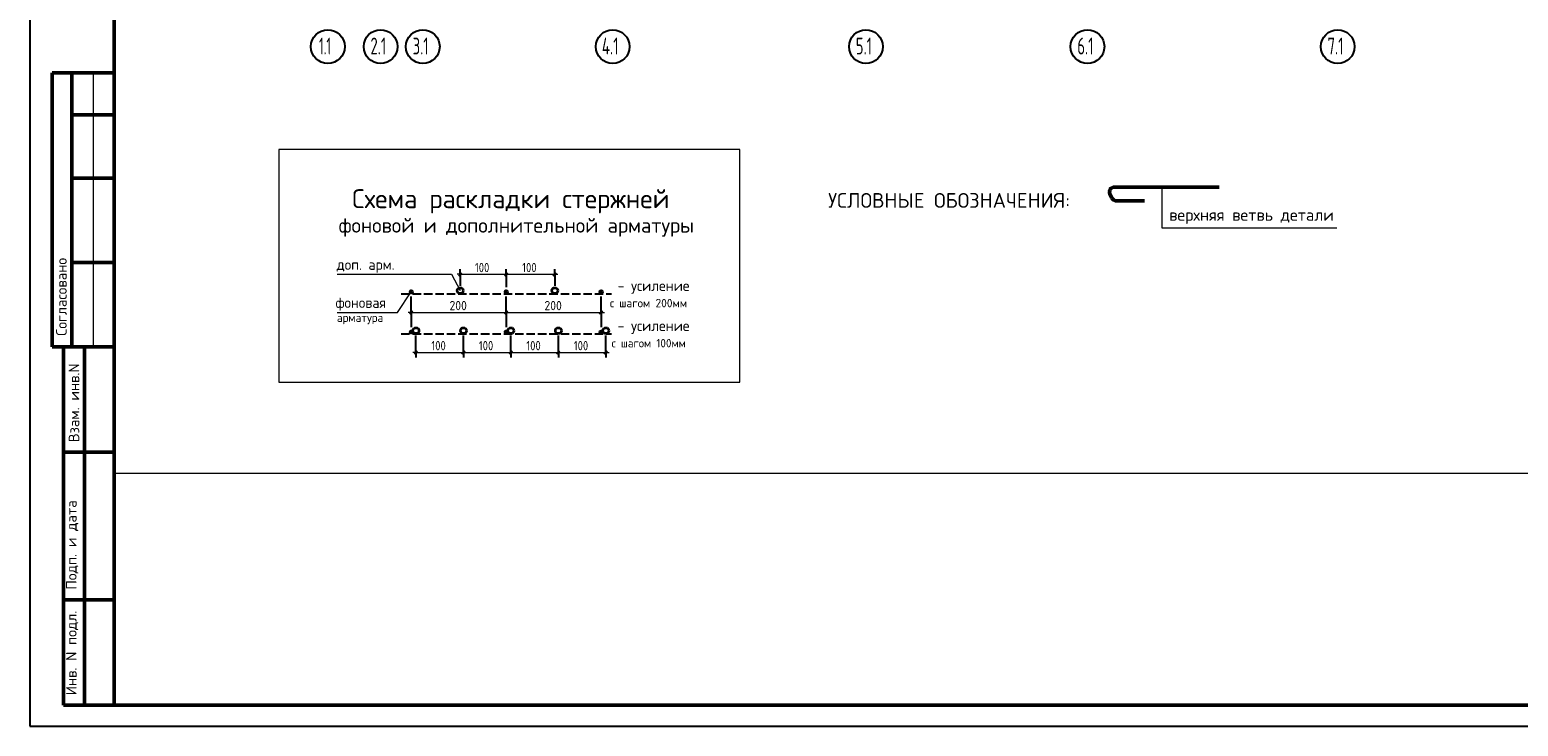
# Model space of a CAD drawing. Header units: millimetres. Extents: x 0 to 59400, y 0 to 42000.
# Tile 1 of 28: x 0 to 35270, y 0 to 16519. Entities that reach past the tile are written whole.
import ezdxf

# ---------------------------------------------------------------- set-up
doc = ezdxf.new("R2010")
doc.units = ezdxf.units.MM
doc.linetypes.add('______2', pattern=[270, 200, -70])
doc.linetypes.add('______5', pattern=[1100, 800, -100, 100, -100])
for name, color, linetype, lineweight in [('Standard', 7, 'Continuous', 25), ('ЖБ Перекрытие верхний уровень', 8, 'Continuous', 50), ('Размерная линия_ общее', 7, 'Continuous', 13)]:
    doc.layers.add(name, color=color, linetype=linetype, lineweight=lineweight)
doc.layers.add('Оси', color=7, linetype='______5', lineweight=13, true_color=0x656565)
doc.styles.add('ISOCPEUR', font='txt')

msp = doc.modelspace()

# ---------------------------------------------------------------- linework, layer by layer
at = {"layer": 'Standard', "color": 7, "linetype": 'Continuous', "lineweight": 25, "transparency": 33554687}
msp.add_line((2000, 41500), (2000, 1058), dxfattribs=at)
at = {"layer": 'Standard', "color": 7, "linetype": 'Continuous', "lineweight": 50, "transparency": 33554687}
for p, q in [((6, 15500), (0, 15500)), ((2000, 15500), (527, 15500)), ((527, 15500), (527, 9000)), ((527, 15500), (527, 9000)), ((1000, 15500), (1000, 9000)), ((2000, 14500), (1000, 14500)), ((2000, 13000), (1000, 13000)), ((28186, 12787), (25697, 12787)), ((25596, 12628), (25642, 12528)), ((25750, 12459), (26418, 12459)), ((2000, 11000), (1000, 11000)), ((0, 9000), (6, 9000)), ((527, 9000), (2000, 9000)), ((800, 500), (800, 9000)), ((800, 500), (800, 9000)), ((1300, 500), (1300, 9000)), ((800, 6500), (2000, 6500)), ((800, 3000), (2000, 3000)), ((2000, 500), (800, 500))]:
    msp.add_line(p, q, dxfattribs=at)
at = {"layer": 'Standard', "color": 7, "linetype": 'Continuous', "lineweight": 13, "transparency": 33554687}
msp.add_line((1500, 15500), (1500, 9000), dxfattribs=at)
at = {"layer": 'Standard', "color": 8, "linetype": '______2', "lineweight": -3, "true_color": 0x737373, "transparency": 33554687}
for p, q in [((8801, 10257), (13781, 10257)), ((8801, 9307), (13781, 9307))]:
    msp.add_line(p, q, dxfattribs=at)
at = {"layer": 'Standard', "color": 253, "linetype": 'Continuous', "lineweight": -3, "true_color": 0xa0a0a0, "transparency": 33554687}
for p, q in [((9041, 9817), (9041, 9467)), ((11291, 9817), (11291, 9467)), ((13541, 9817), (13541, 9467))]:
    msp.add_line(p, q, dxfattribs=at)
at = {"layer": 'Standard', "color": 7, "linetype": 'Continuous', "lineweight": 25, "transparency": 33554687}
msp.add_lwpolyline([(0, 0), (59400, 0), (59400, 42000), (0, 42000), (0, 0)], close=True, dxfattribs=at)
at = {"layer": 'Standard', "color": 7, "linetype": 'Continuous', "lineweight": 50, "transparency": 33554687}
msp.add_lwpolyline([(2000, 41500), (58900, 41500), (58900, 500), (2000, 500), (2000, 41500)], close=True, dxfattribs=at)
at = {"layer": 'Standard', "color": 7, "linetype": 'Continuous', "lineweight": 13, "transparency": 33554687}
for points in [[(58900, 41500), (2000, 41500), (2000, 6000), (58900, 6000), (58900, 41500)], [(16827, 13676), (5901, 13676), (5901, 8161), (16827, 8161), (16827, 13676)], [(30970, 11815), (26837, 11815), (26837, 12787)], [(7281, 10719), (9994, 10719), (10201, 10332)], [(7281, 9817), (8716, 9817), (9041, 10302)]]:
    msp.add_lwpolyline(points, dxfattribs=at)
at = {"layer": 'Standard', "color": 7, "linetype": 'Continuous', "lineweight": 50, "transparency": 33554687}
for centre, radius, start, end in [((25697, 12675), 112, 90, 204.7646), ((25750, 12578), 119, 204.7646, 270)]:
    msp.add_arc(centre, radius, start, end, dxfattribs=at)
at = {"layer": 'ЖБ Перекрытие верхний уровень', "color": 7, "linetype": 'Continuous', "lineweight": 35, "transparency": 33554687}
for centre, radius in [((9041, 10302), 30), ((10201, 10332), 70), ((11291, 10302), 30), ((12441, 10332), 70), ((13541, 10302), 30), ((9041, 9352), 30), ((9151, 9382), 70), ((10276, 9382), 70), ((11291, 9352), 30), ((11401, 9382), 70), ((12526, 9382), 70), ((13541, 9352), 30), ((13651, 9382), 70)]:
    msp.add_circle(centre, radius, dxfattribs=at)
at = {"layer": 'Оси', "color": 7, "linetype": 'Continuous', "lineweight": 25, "transparency": 33554687}
for centre in [(7063, 16119), (8313, 16119), (9313, 16119), (13813, 16119), (19813, 16119), (25063, 16119), (30993, 16119)]:
    msp.add_circle(centre, 400, dxfattribs=at)
at = {"layer": 'Размерная линия_ общее', "color": 7, "linetype": 'Continuous', "lineweight": 13, "transparency": 33554687}
for p, q in [((10201, 10719), (10126, 10719)), ((10201, 10719), (11291, 10719)), ((11291, 10719), (12441, 10719)), ((12441, 10719), (12516, 10719)), ((9041, 9817), (8966, 9817)), ((9041, 9817), (11291, 9817)), ((11291, 9817), (13541, 9817)), ((13541, 9817), (13616, 9817)), ((9151, 8867), (9076, 8867)), ((9151, 8867), (10276, 8867)), ((10276, 8867), (11401, 8867)), ((11401, 8867), (12526, 8867)), ((12526, 8867), (13651, 8867)), ((13651, 8867), (13726, 8867))]:
    msp.add_line(p, q, dxfattribs=at)
at = {"layer": 'Размерная линия_ общее', "color": 7, "linetype": 'Continuous', "lineweight": 25, "transparency": 33554687}
for p, q in [((10164, 10681), (10239, 10756)), ((11254, 10681), (11329, 10756)), ((12404, 10681), (12479, 10756)), ((9004, 9779), (9079, 9854)), ((11254, 9779), (11329, 9854)), ((13504, 9779), (13579, 9854)), ((9114, 8829), (9189, 8904)), ((10239, 8829), (10314, 8904)), ((11364, 8829), (11439, 8904)), ((12489, 8829), (12564, 8904)), ((13614, 8829), (13689, 8904))]:
    msp.add_line(p, q, dxfattribs=at)
at = {"layer": 'Размерная линия_ общее', "color": 253, "linetype": 'Continuous', "lineweight": -3, "true_color": 0xa0a0a0, "transparency": 33554687}
for p, q in [((10201, 10719), (10201, 10844)), ((10201, 10719), (10201, 10594)), ((10201, 10719), (10201, 10444)), ((11291, 10719), (11291, 10844)), ((11291, 10719), (11291, 10594)), ((11291, 10719), (11291, 10414)), ((12441, 10719), (12441, 10844)), ((12441, 10719), (12441, 10594)), ((12441, 10719), (12441, 10444)), ((9041, 9817), (9041, 10189)), ((9041, 9817), (9041, 9942)), ((11291, 9817), (11291, 9942)), ((13541, 9817), (13541, 10189)), ((13541, 9817), (13541, 9942)), ((9041, 9817), (9041, 9692)), ((11291, 9817), (11291, 9692)), ((13541, 9817), (13541, 9692)), ((9151, 8867), (9151, 9269)), ((13651, 8867), (13651, 9269)), ((9151, 8867), (9151, 8992)), ((9151, 8867), (9151, 8742)), ((10276, 8867), (10276, 8992)), ((10276, 8867), (10276, 8742)), ((11401, 8867), (11401, 8992)), ((11401, 8867), (11401, 8742)), ((12526, 8867), (12526, 8992)), ((12526, 8867), (12526, 8742)), ((13651, 8867), (13651, 8992)), ((13651, 8867), (13651, 8742))]:
    msp.add_line(p, q, dxfattribs=at)
for points in [[(11291, 9817), (11291, 9834), (11291, 9834), (11291, 10189)], [(10276, 8867), (10276, 8884), (10276, 8884), (10276, 8884), (10276, 8884), (10276, 8884), (10276, 8884), (10276, 9269)], [(11401, 8867), (11401, 8884), (11401, 8884), (11401, 8884), (11401, 8884), (11401, 9269)], [(12526, 8867), (12526, 8884), (12526, 8884), (12526, 9269)]]:
    msp.add_lwpolyline(points, dxfattribs=at)

# ---------------------------------------------------------------- texts
at = {"layer": 'Standard', "color": 7, "linetype": 'Continuous', "lineweight": 50, "transparency": 33554687, "attachment_point": 7, "style": 'ISOCPEUR'}
for s, insert, char_height, width in [('\\W0.99;Схема раскладки стержней', (7638, 12165), 450, 7958.28), ('\\W0.99;фоновой и дополнительной арматуры', (7320, 11611), 350, 8498.44)]:
    msp.add_mtext(s, dxfattribs=dict(at, insert=insert, char_height=char_height, width=width))
at = {"layer": 'Standard', "color": 7, "linetype": 'Continuous', "lineweight": 25, "transparency": 33554687, "attachment_point": 7, "style": 'ISOCPEUR'}
for s, insert, char_height, width in [('\\A1;{\\fISOCPEUR|i0|b0;\\H350.000000;\\W1.000000;\\C7;УСЛОВНЫЕ ОБОЗНАЧЕНИЯ:}\\P', (18918, 12295), 350, 5755.33), ('\\A1;{\\fISOCPEUR|i0|b0;\\H279.999995;\\W1.000000;\\C7;верхняя ветвь детали}\\P', (26998, 11913), 280, 4142.07), ('\\W0.96;доп. арм.', (7271, 10756), 250, 1519.73), ('\\W0.97;- усиление', (13929, 10256), 250, 1820.34), ('\\W0.96;фоновая', (7246, 9855), 250, 1419.46), ('\\W0.98;с шагом 200мм', (13746, 9936), 200, 1977.1), ('\\W0.97;арматура', (7277, 9535), 200, 1336.15), ('\\W0.96;с шагом 100мм', (13787, 8986), 200, 1935.12), ('\\W0.97;- усиление', (13929, 9306), 250, 1820.34)]:
    msp.add_mtext(s, dxfattribs=dict(at, insert=insert, char_height=char_height, width=width))
at = {"layer": 'Standard', "color": 7, "linetype": 'Continuous', "lineweight": 50, "transparency": 33554687, "char_height": 250, "attachment_point": 7, "rotation": 90, "style": 'ISOCPEUR'}
for s, insert, width in [('\\A1;{\\fISOCPEUR|i0|b0;\\H250.000000;\\W1.000000;\\C7;Согласовано}\\P', (875, 9261), 2071.88), ('\\A1;{\\fISOCPEUR|i0|b0;\\H250.000000;\\W1.000000;\\C7;Взам. инв.N}\\P', (1173, 6736), 1909.1), ('\\A1;{\\fISOCPEUR|i0|b0;\\H250.000000;\\W1.000000;\\C7;Подп. и дата}\\P', (1149, 3242), 2197.06), ('\\A1;{\\fISOCPEUR|i0|b0;\\H250.000000;\\W1.000000;\\C7;Инв. N подл.}\\P', (1149, 734), 2021.79)]:
    msp.add_mtext(s, dxfattribs=dict(at, insert=insert, width=width))
at = {"layer": 'Оси', "color": 7, "linetype": 'Continuous', "lineweight": 35, "transparency": 33554687, "char_height": 400, "attachment_point": 7, "style": 'ISOCPEUR'}
for s, insert, width in [('\\W0.55;1.1', (6855, 15933), 525.32), ('\\W0.63;2.1', (8073, 15933), 605.94), ('\\W0.63;3.1', (9073, 15933), 605.94), ('\\W0.64;4.1', (13557, 15933), 639.72), ('\\W0.63;5.1', (19573, 15933), 605.93), ('\\W0.63;6.1', (24823, 15933), 605.94), ('\\W0.63;7.1', (30753, 15933), 605.94)]:
    msp.add_mtext(s, dxfattribs=dict(at, insert=insert, width=width))
at = {"layer": 'Размерная линия_ общее', "color": 7, "linetype": 'Continuous', "lineweight": 25, "transparency": 33554687, "char_height": 220, "attachment_point": 7, "style": 'ISOCPEUR'}
for s, insert, width in [('\\W0.83;100', (10548, 10769), 508.57), ('\\W0.83;100', (11668, 10769), 508.57), ('\\W0.91;200', (9946, 9867), 561.98), ('\\W0.91;200', (12196, 9867), 562), ('\\W0.83;100', (9516, 8917), 508.57), ('\\W0.83;100', (10641, 8917), 508.57), ('\\W0.83;100', (11766, 8917), 508.57), ('\\W0.83;100', (12891, 8917), 508.57)]:
    msp.add_mtext(s, dxfattribs=dict(at, insert=insert, width=width))

doc.saveas('drawing.dxf')
